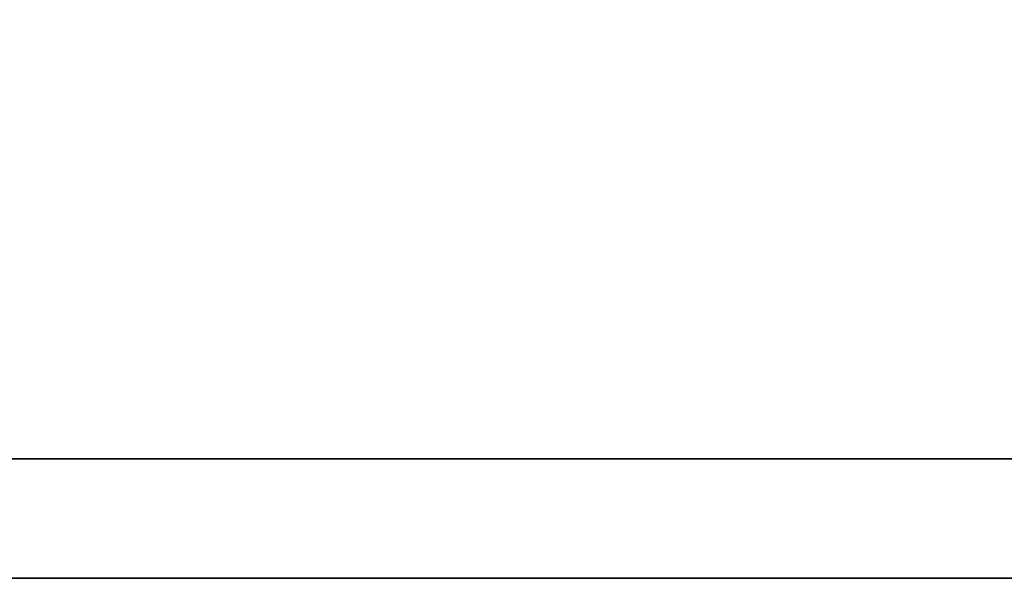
# Model space of a CAD drawing. Header units: millimetres. Extents: x 1 to 148, y 154 to 247.
# Tile 33 of 48: x 120.404 to 120.884, y 208.561 to 208.833. Entities that reach past the tile are written whole.
import ezdxf

# ---------------------------------------------------------------- set-up
doc = ezdxf.new("R2010")
doc.units = ezdxf.units.MM
doc.layers.add('DIM', color=4, linetype='CONTINUOUS')
doc.layers.add('layer 1', color=7, linetype='CONTINUOUS')

# ---------------------------------------------------------------- blocks, each defined once
blk = doc.blocks.new('TBI MOTION logo(完整正式版)')
at = {"layer": 'layer 1', "color": 22, "lineweight": 35}
blk.add_open_spline([(75.90875, -9.47875), (75.90875, -9.47875), (75.90875, -12.28625), (75.90875, -12.28625), (75.90875, -12.28625), (75.90875, -12.28625), (75.90875, -12.47875), (75.90875, -12.47875), (75.90875, -12.47875), (75.90875, -12.47875), (75.71625, -12.47875), (75.71625, -12.47875), (75.71625, -12.47875), (75.71625, -12.47875), (-88.32875, -12.47875), (-88.32875, -12.47875), (-88.32875, -12.47875), (-88.32875, -12.47875), (-88.32875, -13.29375), (-88.32875, -13.29375), (-88.32875, -13.29375), (-88.32875, -13.29375), (82.89125, -13.29375), (82.89125, -13.29375), (82.89125, -13.29375), (82.89125, -13.29375), (75.90875, -9.47875), (75.90875, -9.47875)], degree=3, knots=[0, 0, 0, 0, 0.1428571, 0.1428571, 0.1428571, 0.1428572, 0.2857143, 0.2857143, 0.2857143, 0.2857143, 0.4285714, 0.4285714, 0.4285714, 0.4285714, 0.5714286, 0.5714286, 0.5714286, 0.5714286, 0.7142857, 0.7142857, 0.7142857, 0.7142857, 0.8571429, 0.8571429, 0.8571429, 0.8571429, 1, 1, 1, 1], dxfattribs=at)

msp = doc.modelspace()

# ---------------------------------------------------------------- block references
at = {"layer": 'DIM', "color": 7, "xscale": 0.0712799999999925, "yscale": 0.0712799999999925, "zscale": 0.0712799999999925}
msp.add_blockref('TBI MOTION logo(完整正式版)', (118.94529, 209.5082), dxfattribs=at)

doc.saveas('drawing.dxf')
